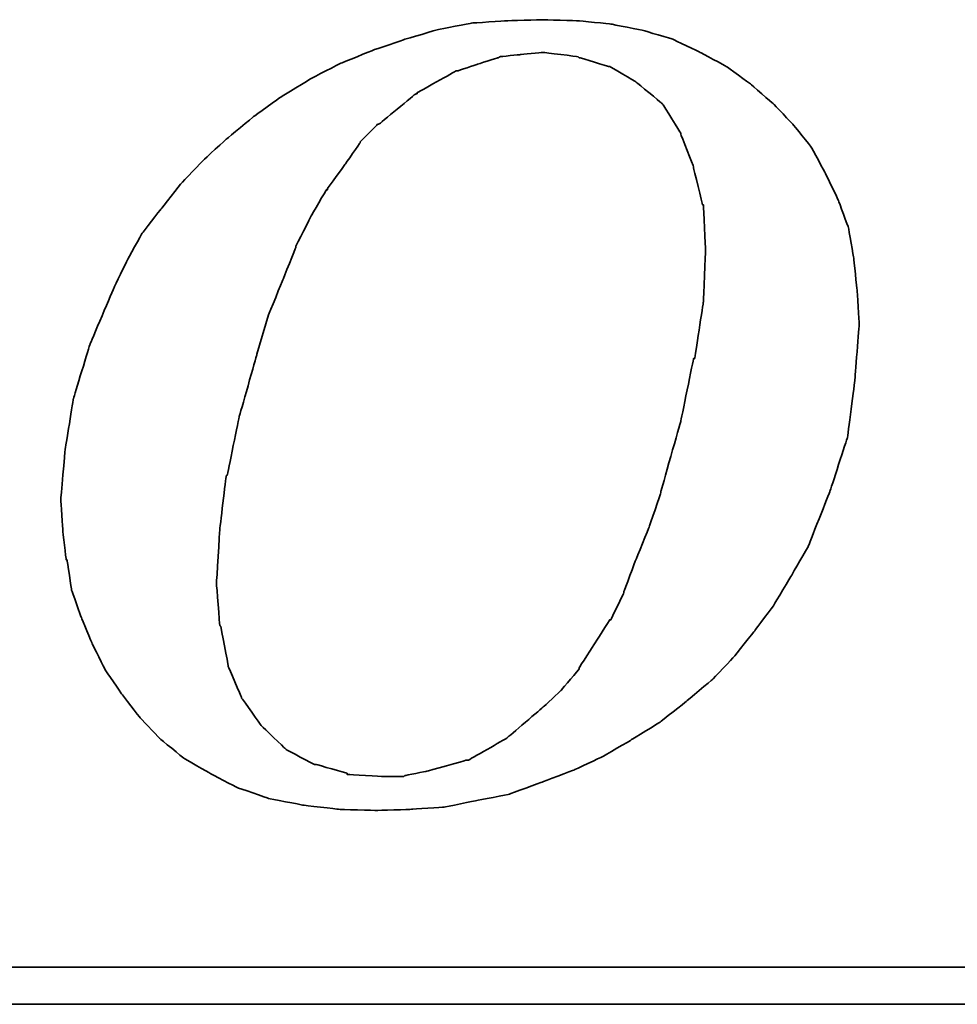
# Model space of a CAD drawing. Extents: x 24.2 to 99.3, y 22.8 to 84.
# Tile 37 of 53: x 85.4 to 86.2, y 59.1 to 60. Entities that reach past the tile are written whole.
import ezdxf

# ---------------------------------------------------------------- set-up
doc = ezdxf.new("R2010")
doc.units = 0
doc.header["$MEASUREMENT"] = 0
doc.layers.add('DIM', color=4, linetype='CONTINUOUS')
doc.layers.add('layer 1', color=7, linetype='CONTINUOUS')

# ---------------------------------------------------------------- blocks, each defined once
blk = doc.blocks.new('TBI MOTION logo(完整正式版)')
at = {"layer": 'layer 1', "color": 22, "lineweight": 35}
for points, knots in [([(-11.34375, -6.98375), (-11.34375, -6.98375), (-10.91375, -7.43875), (-10.91375, -7.43875), (-10.91375, -7.43875), (-10.91375, -7.43875), (-10.38625, -7.87125), (-10.38625, -7.87125), (-10.38625, -7.87125), (-10.38625, -7.87125), (-9.81125, -8.20375), (-9.81125, -8.20375), (-9.81125, -8.20375), (-9.81125, -8.20375), (-9.21125, -8.51875), (-9.21125, -8.51875), (-9.21125, -8.51875), (-9.21125, -8.51875), (-8.51625, -8.75875), (-8.51625, -8.75875), (-8.51625, -8.75875), (-8.51625, -8.75875), (-7.77125, -8.90375), (-7.77125, -8.90375), (-7.77125, -8.90375), (-7.77125, -8.90375), (-6.97875, -8.99875), (-6.97875, -8.99875), (-6.97875, -8.99875), (-6.97875, -8.99875), (-6.14125, -9.02375), (-6.14125, -9.02375), (-6.14125, -9.02375), (-6.14125, -9.02375), (-5.37125, -8.99875), (-5.37125, -8.99875), (-5.37125, -8.99875), (-5.37125, -8.99875), (-4.65375, -8.94875), (-4.65375, -8.94875), (-4.65375, -8.94875), (-4.65375, -8.94875), (-3.93375, -8.80625), (-3.93375, -8.80625), (-3.93375, -8.80625), (-3.93375, -8.80625), (-3.21375, -8.66375), (-3.21375, -8.66375), (-3.21375, -8.66375), (-3.21375, -8.66375), (-2.49375, -8.39875), (-2.49375, -8.39875), (-2.49375, -8.39875), (-2.49375, -8.39875), (-1.79875, -8.13375), (-1.79875, -8.13375), (-1.79875, -8.13375), (-1.79875, -8.13375), (-1.17375, -7.84375), (-1.17375, -7.84375), (-1.17375, -7.84375), (-1.17375, -7.84375), (-0.52375, -7.46375), (-0.52375, -7.46375), (-0.52375, -7.46375), (-0.52375, -7.46375), (0.10124, -7.07875), (0.10124, -7.07875), (0.10124, -7.07875), (0.10124, -7.07875), (0.67625, -6.62375), (0.67625, -6.62375), (0.67625, -6.62375), (0.67625, -6.62375), (1.24874, -6.14375), (1.24874, -6.14375), (1.24874, -6.14375), (1.24874, -6.14375), (1.72874, -5.64125), (1.72874, -5.64125), (1.72874, -5.64125), (1.72874, -5.64125), (2.18624, -5.06375), (2.18624, -5.06375), (2.18624, -5.06375), (2.18624, -5.06375), (2.61625, -4.48874), (2.61625, -4.48874), (2.61625, -4.48874), (2.61625, -4.48874), (3.00125, -3.83874), (3.00125, -3.83874), (3.00125, -3.83874), (3.00125, -3.83874), (3.36124, -3.21374), (3.36124, -3.21374), (3.36124, -3.21374), (3.36124, -3.21374), (3.84374, -1.99125), (3.84374, -1.99125), (3.84374, -1.99125), (3.84374, -1.99125), (4.22625, -0.81875), (4.22625, -0.81875), (4.22625, -0.81875), (4.22625, -0.81875), (4.39125, 0.45624), (4.39125, 0.45624), (4.39125, 0.45624), (4.39125, 0.45624), (4.48874, 1.70124), (4.48874, 1.70124), (4.48874, 1.70124), (4.48874, 1.70124), (4.43874, 2.44625), (4.43874, 2.44625), (4.43874, 2.44625), (4.43874, 2.44625), (4.36874, 3.14125), (4.36874, 3.14125), (4.36874, 3.14125), (4.36874, 3.14125), (4.25125, 3.81125), (4.25125, 3.81125), (4.25125, 3.81125), (4.25125, 3.81125), (4.03124, 4.41125), (4.03124, 4.41125), (4.03124, 4.41125), (4.03124, 4.41125), (3.74374, 5.01125), (3.74374, 5.01125), (3.74374, 5.01125), (3.74374, 5.01125), (3.43124, 5.58875), (3.43124, 5.58875), (3.43124, 5.58875), (3.43124, 5.58875), (3.02625, 6.09125), (3.02625, 6.09125), (3.02625, 6.09125), (3.02625, 6.09125), (2.59374, 6.54875), (2.59374, 6.54875), (2.59374, 6.54875), (2.59374, 6.54875), (2.09124, 6.98125), (2.09124, 6.98125), (2.09124, 6.98125), (2.09124, 6.98125), (1.56124, 7.36625), (1.56124, 7.36625), (1.56124, 7.36625), (1.56124, 7.36625), (0.98624, 7.67625), (0.98624, 7.67625), (0.98624, 7.67625), (0.98624, 7.67625), (0.38624, 7.96375), (0.38624, 7.96375), (0.38624, 7.96375), (0.38624, 7.96375), (-0.25875, 8.15625), (-0.25875, 8.15625), (-0.25875, 8.15625), (-0.25875, 8.15625), (-0.98125, 8.30125), (-0.98125, 8.30125), (-0.98125, 8.30125), (-0.98125, 8.30125), (-1.70124, 8.37125), (-1.70124, 8.37125), (-1.70124, 8.37125), (-1.70124, 8.37125), (-2.49375, 8.39624), (-2.49375, 8.39624), (-2.49375, 8.39624), (-2.49375, 8.39624), (-3.28625, 8.37125), (-3.28625, 8.37125), (-3.28625, 8.37125), (-3.28625, 8.37125), (-4.05125, 8.32125), (-4.05125, 8.32125), (-4.05125, 8.32125), (-4.05125, 8.32125), (-4.77375, 8.18125), (-4.77375, 8.18125), (-4.77375, 8.18125), (-4.77375, 8.18125), (-5.51625, 7.96375), (-5.51625, 7.96375), (-5.51625, 7.96375), (-5.51625, 7.96375), (-6.21125, 7.72625), (-6.21125, 7.72625), (-6.21125, 7.72625), (-6.21125, 7.72625), (-6.92875, 7.43625), (-6.92875, 7.43625), (-6.92875, 7.43625), (-6.92875, 7.43625), (-7.57875, 7.10125), (-7.57875, 7.10125), (-7.57875, 7.10125), (-7.57875, 7.10125), (-8.24875, 6.69125), (-8.24875, 6.69125), (-8.24875, 6.69125), (-8.24875, 6.69125), (-8.84875, 6.26125), (-8.84875, 6.26125), (-8.84875, 6.26125), (-8.84875, 6.26125), (-9.42625, 5.78125), (-9.42625, 5.78125), (-9.42625, 5.78125), (-9.42625, 5.78125), (-9.95375, 5.30125), (-9.95375, 5.30125), (-9.95375, 5.30125), (-9.95375, 5.30125), (-10.43375, 4.79624), (-10.43375, 4.79624), (-10.43375, 4.79624), (-10.43375, 4.79624), (-10.88875, 4.22125), (-10.88875, 4.22125), (-10.88875, 4.22125), (-10.88875, 4.22125), (-11.29875, 3.69375), (-11.29875, 3.69375), (-11.29875, 3.69375), (-11.29875, 3.69375), (-11.63375, 3.09125), (-11.63375, 3.09125), (-11.63375, 3.09125), (-11.63375, 3.09125), (-11.91875, 2.49625), (-11.91875, 2.49625), (-11.91875, 2.49625), (-11.91875, 2.49625), (-12.44875, 1.24625), (-12.44875, 1.24625), (-12.44875, 1.24625), (-12.44875, 1.24625), (-12.80875, 0.06874), (-12.80875, 0.06874), (-12.80875, 0.06874), (-12.80875, 0.06874), (-12.99875, -1.07875), (-12.99875, -1.07875), (-12.99875, -1.07875), (-12.99875, -1.07875), (-13.09375, -2.18375), (-13.09375, -2.18375), (-13.09375, -2.18375), (-13.09375, -2.18375), (-13.04875, -2.85375), (-13.04875, -2.85375), (-13.04875, -2.85375), (-13.04875, -2.85375), (-12.97375, -3.50375), (-12.97375, -3.50375), (-12.97375, -3.50375), (-12.97375, -3.50375), (-12.95375, -3.50375), (-12.95375, -3.50375), (-12.95375, -3.50375), (-12.95375, -3.50375), (-12.85375, -4.17375), (-12.85375, -4.17375), (-12.85375, -4.17375), (-12.85375, -4.17375), (-12.63875, -4.77624), (-12.63875, -4.77624), (-12.63875, -4.77624), (-12.63875, -4.77624), (-12.39875, -5.35125), (-12.39875, -5.35125), (-12.39875, -5.35125), (-12.39875, -5.35125), (-12.11375, -5.92875), (-12.11375, -5.92875), (-12.11375, -5.92875), (-12.11375, -5.92875), (-11.75375, -6.45375), (-11.75375, -6.45375), (-11.75375, -6.45375), (-11.75375, -6.45375), (-11.34375, -6.98375), (-11.34375, -6.98375)], [0, 0, 0, 0, 0.01369863, 0.01369863, 0.01369863, 0.01369864, 0.02739726, 0.02739726, 0.02739726, 0.02739727, 0.04109589, 0.04109589, 0.04109589, 0.0410959, 0.05479452, 0.05479452, 0.05479452, 0.05479453, 0.06849315, 0.06849315, 0.06849315, 0.06849316, 0.08219178, 0.08219178, 0.08219178, 0.08219179, 0.09589041, 0.09589041, 0.09589041, 0.09589042, 0.10958904, 0.10958904, 0.10958904, 0.10958905, 0.12328767, 0.12328767, 0.12328767, 0.12328768, 0.1369863, 0.1369863, 0.1369863, 0.13698631, 0.15068493, 0.15068493, 0.15068493, 0.15068494, 0.16438356, 0.16438356, 0.16438356, 0.16438357, 0.17808219, 0.17808219, 0.17808219, 0.1780822, 0.19178082, 0.19178082, 0.19178082, 0.19178083, 0.20547945, 0.20547945, 0.20547945, 0.20547946, 0.21917808, 0.21917808, 0.21917808, 0.21917809, 0.23287671, 0.23287671, 0.23287671, 0.23287672, 0.24657534, 0.24657534, 0.24657534, 0.24657535, 0.26027397, 0.26027397, 0.26027397, 0.26027398, 0.2739726, 0.2739726, 0.2739726, 0.27397261, 0.28767123, 0.28767123, 0.28767123, 0.28767124, 0.30136986, 0.30136986, 0.30136986, 0.30136987, 0.31506849, 0.31506849, 0.31506849, 0.3150685, 0.32876712, 0.32876712, 0.32876712, 0.32876713, 0.34246575, 0.34246575, 0.34246575, 0.34246576, 0.35616438, 0.35616438, 0.35616438, 0.35616439, 0.36986301, 0.36986301, 0.36986301, 0.36986302, 0.38356164, 0.38356164, 0.38356164, 0.38356165, 0.39726027, 0.39726027, 0.39726027, 0.39726028, 0.4109589, 0.4109589, 0.4109589, 0.41095891, 0.42465753, 0.42465753, 0.42465753, 0.42465754, 0.43835616, 0.43835616, 0.43835616, 0.43835617, 0.45205479, 0.45205479, 0.45205479, 0.4520548, 0.46575342, 0.46575342, 0.46575342, 0.46575343, 0.47945205, 0.47945205, 0.47945205, 0.47945206, 0.49315068, 0.49315068, 0.49315068, 0.49315069, 0.50684932, 0.50684932, 0.50684932, 0.50684933, 0.52054795, 0.52054795, 0.52054795, 0.52054796, 0.53424658, 0.53424658, 0.53424658, 0.53424659, 0.54794521, 0.54794521, 0.54794521, 0.54794522, 0.56164384, 0.56164384, 0.56164384, 0.56164385, 0.57534247, 0.57534247, 0.57534247, 0.57534248, 0.5890411, 0.5890411, 0.5890411, 0.58904111, 0.60273973, 0.60273973, 0.60273973, 0.60273974, 0.61643836, 0.61643836, 0.61643836, 0.61643837, 0.63013699, 0.63013699, 0.63013699, 0.630137, 0.64383562, 0.64383562, 0.64383562, 0.64383563, 0.65753425, 0.65753425, 0.65753425, 0.65753426, 0.67123288, 0.67123288, 0.67123288, 0.67123289, 0.68493151, 0.68493151, 0.68493151, 0.68493152, 0.69863014, 0.69863014, 0.69863014, 0.69863015, 0.71232877, 0.71232877, 0.71232877, 0.71232878, 0.7260274, 0.7260274, 0.7260274, 0.72602741, 0.73972603, 0.73972603, 0.73972603, 0.73972604, 0.75342466, 0.75342466, 0.75342466, 0.75342467, 0.76712329, 0.76712329, 0.76712329, 0.7671233, 0.78082192, 0.78082192, 0.78082192, 0.78082193, 0.79452055, 0.79452055, 0.79452055, 0.79452056, 0.80821918, 0.80821918, 0.80821918, 0.80821919, 0.82191781, 0.82191781, 0.82191781, 0.82191782, 0.83561644, 0.83561644, 0.83561644, 0.83561645, 0.84931507, 0.84931507, 0.84931507, 0.84931508, 0.8630137, 0.8630137, 0.8630137, 0.86301371, 0.87671233, 0.87671233, 0.87671233, 0.87671234, 0.89041096, 0.89041096, 0.89041096, 0.89041097, 0.90410959, 0.90410959, 0.90410959, 0.9041096, 0.91780822, 0.91780822, 0.91780822, 0.91780823, 0.93150685, 0.93150685, 0.93150685, 0.93150686, 0.94520548, 0.94520548, 0.94520548, 0.94520549, 0.95890411, 0.95890411, 0.95890411, 0.95890412, 0.97260274, 0.97260274, 0.97260274, 0.97260275, 0.98630137, 0.98630137, 0.98630137, 0.98630138, 1, 1, 1, 1]), ([(-8.77875, 1.03124), (-8.77875, 1.03124), (-8.51625, 1.89625), (-8.51625, 1.89625), (-8.51625, 1.89625), (-8.51625, 1.89625), (-8.20375, 2.66375), (-8.20375, 2.66375), (-8.20375, 2.66375), (-8.20375, 2.66375), (-7.91625, 3.38125), (-7.91625, 3.38125), (-7.91625, 3.38125), (-7.91625, 3.38125), (-7.91625, 3.40624), (-7.91625, 3.40624), (-7.91625, 3.40624), (-7.91625, 3.40624), (-7.57875, 4.07624), (-7.57875, 4.07624), (-7.57875, 4.07624), (-7.57875, 4.07624), (-7.24375, 4.65125), (-7.24375, 4.65125), (-7.24375, 4.65125), (-7.24375, 4.65125), (-7.21875, 4.65125), (-7.21875, 4.65125), (-7.21875, 4.65125), (-7.21875, 4.65125), (-7.21875, 4.67624), (-7.21875, 4.67624), (-7.21875, 4.67624), (-7.21875, 4.67624), (-6.83625, 5.20375), (-6.83625, 5.20375), (-6.83625, 5.20375), (-6.83625, 5.20375), (-6.49875, 5.68625), (-6.49875, 5.68625), (-6.49875, 5.68625), (-6.49875, 5.68625), (-6.49875, 5.70625), (-6.49875, 5.70625), (-6.49875, 5.70625), (-6.49875, 5.70625), (-6.11625, 6.09125), (-6.11625, 6.09125), (-6.11625, 6.09125), (-6.11625, 6.09125), (-6.09125, 6.09125), (-6.09125, 6.09125), (-6.09125, 6.09125), (-6.09125, 6.09125), (-5.27375, 6.76625), (-5.27375, 6.76625), (-5.27375, 6.76625), (-5.27375, 6.76625), (-5.24875, 6.76625), (-5.24875, 6.76625), (-5.24875, 6.76625), (-5.24875, 6.76625), (-5.24875, 6.78625), (-5.24875, 6.78625), (-5.24875, 6.78625), (-5.24875, 6.78625), (-4.38875, 7.26624), (-4.38875, 7.26624), (-4.38875, 7.26624), (-4.38875, 7.26624), (-4.36125, 7.26624), (-4.36125, 7.26624), (-4.36125, 7.26624), (-4.36125, 7.26624), (-3.93375, 7.41125), (-3.93375, 7.41125), (-3.93375, 7.41125), (-3.93375, 7.41125), (-3.47375, 7.55625), (-3.47375, 7.55625), (-3.47375, 7.55625), (-3.47375, 7.55625), (-3.45375, 7.55625), (-3.45375, 7.55625), (-3.45375, 7.55625), (-3.45375, 7.55625), (-3.42875, 7.58124), (-3.42875, 7.58124), (-3.42875, 7.58124), (-3.42875, 7.58124), (-2.97375, 7.62625), (-2.97375, 7.62625), (-2.97375, 7.62625), (-2.97375, 7.62625), (-2.49375, 7.67625), (-2.49375, 7.67625), (-2.49375, 7.67625), (-2.49375, 7.67625), (-2.46875, 7.67625), (-2.46875, 7.67625), (-2.46875, 7.67625), (-2.46875, 7.67625), (-1.70124, 7.58124), (-1.70124, 7.58124), (-1.70124, 7.58124), (-1.70124, 7.58124), (-1.67875, 7.55625), (-1.67875, 7.55625), (-1.67875, 7.55625), (-1.67875, 7.55625), (-1.65375, 7.55625), (-1.65375, 7.55625), (-1.65375, 7.55625), (-1.65375, 7.55625), (-1.03125, 7.36625), (-1.03125, 7.36625), (-1.03125, 7.36625), (-1.03125, 7.36625), (-1.00625, 7.36625), (-1.00625, 7.36625), (-1.00625, 7.36625), (-1.00625, 7.36625), (-0.43124, 7.02624), (-0.43124, 7.02624), (-0.43124, 7.02624), (-0.43124, 7.02624), (-0.40625, 7.00624), (-0.40625, 7.00624), (-0.40625, 7.00624), (-0.40625, 7.00624), (0.12124, 6.57124), (0.12124, 6.57124), (0.12124, 6.57124), (0.12124, 6.57124), (0.14624, 6.54875), (0.14624, 6.54875), (0.14624, 6.54875), (0.14624, 6.54875), (0.17124, 6.52375), (0.17124, 6.52375), (0.17124, 6.52375), (0.17124, 6.52375), (0.55625, 5.89875), (0.55625, 5.89875), (0.55625, 5.89875), (0.55625, 5.89875), (0.55625, 5.87625), (0.55625, 5.87625), (0.55625, 5.87625), (0.55625, 5.87625), (0.84124, 5.15625), (0.84124, 5.15625), (0.84124, 5.15625), (0.84124, 5.15625), (0.84124, 5.13125), (0.84124, 5.13125), (0.84124, 5.13125), (0.84124, 5.13125), (1.03624, 4.31875), (1.03624, 4.31875), (1.03624, 4.31875), (1.03624, 4.31875), (1.05624, 4.31875), (1.05624, 4.31875), (1.05624, 4.31875), (1.05624, 4.31875), (1.05624, 4.29125), (1.05624, 4.29125), (1.05624, 4.29125), (1.05624, 4.29125), (1.10625, 3.33125), (1.10625, 3.33125), (1.10625, 3.33125), (1.10625, 3.33125), (1.10625, 3.30875), (1.10625, 3.30875), (1.10625, 3.30875), (1.10625, 3.30875), (1.05624, 2.20624), (1.05624, 2.20624), (1.05624, 2.20624), (1.05624, 2.20624), (1.05624, 2.18124), (1.05624, 2.18124), (1.05624, 2.18124), (1.05624, 2.18124), (0.86624, 0.93624), (0.86624, 0.93624), (0.86624, 0.93624), (0.86624, 0.93624), (0.84124, 0.93624), (0.84124, 0.93624), (0.84124, 0.93624), (0.84124, 0.93624), (0.55625, -0.45874), (0.55625, -0.45874), (0.55625, -0.45874), (0.55625, -0.45874), (0.12124, -1.99125), (0.12124, -1.99125), (0.12124, -1.99125), (0.12124, -1.99125), (0.12124, -2.01874), (0.12124, -2.01874), (0.12124, -2.01874), (0.12124, -2.01874), (-0.13874, -2.78375), (-0.13874, -2.78375), (-0.13874, -2.78375), (-0.13874, -2.78375), (-0.43124, -3.50375), (-0.43124, -3.50375), (-0.43124, -3.50375), (-0.43124, -3.50375), (-0.69375, -4.19875), (-0.69375, -4.19875), (-0.69375, -4.19875), (-0.69375, -4.19875), (-0.69375, -4.22375), (-0.69375, -4.22375), (-0.69375, -4.22375), (-0.69375, -4.22375), (-0.98125, -4.82374), (-0.98125, -4.82374), (-0.98125, -4.82374), (-0.98125, -4.82374), (-1.00625, -4.82374), (-1.00625, -4.82374), (-1.00625, -4.82374), (-1.00625, -4.82374), (-1.33875, -5.35125), (-1.33875, -5.35125), (-1.33875, -5.35125), (-1.33875, -5.35125), (-1.67875, -5.87875), (-1.67875, -5.87875), (-1.67875, -5.87875), (-1.67875, -5.87875), (-1.67875, -5.90375), (-1.67875, -5.90375), (-1.67875, -5.90375), (-1.67875, -5.90375), (-2.05875, -6.35875), (-2.05875, -6.35875), (-2.05875, -6.35875), (-2.05875, -6.35875), (-2.08375, -6.38375), (-2.08375, -6.38375), (-2.08375, -6.38375), (-2.08375, -6.38375), (-2.46875, -6.74375), (-2.46875, -6.74375), (-2.46875, -6.74375), (-2.46875, -6.74375), (-3.25875, -7.41625), (-3.25875, -7.41625), (-3.25875, -7.41625), (-3.25875, -7.41625), (-3.28625, -7.43875), (-3.28625, -7.43875), (-3.28625, -7.43875), (-3.28625, -7.43875), (-4.12375, -7.91875), (-4.12375, -7.91875), (-4.12375, -7.91875), (-4.12375, -7.91875), (-4.14875, -7.91875), (-4.14875, -7.91875), (-4.14875, -7.91875), (-4.14875, -7.91875), (-4.17125, -7.91875), (-4.17125, -7.91875), (-4.17125, -7.91875), (-4.17125, -7.91875), (-5.03375, -8.15875), (-5.03375, -8.15875), (-5.03375, -8.15875), (-5.03375, -8.15875), (-5.51625, -8.25625), (-5.51625, -8.25625), (-5.51625, -8.25625), (-5.51625, -8.25625), (-5.54125, -8.27875), (-5.54125, -8.27875), (-5.54125, -8.27875), (-5.54125, -8.27875), (-5.56375, -8.27875), (-5.56375, -8.27875), (-5.56375, -8.27875), (-5.56375, -8.27875), (-5.99625, -8.27875), (-5.99625, -8.27875), (-5.99625, -8.27875), (-5.99625, -8.27875), (-6.76375, -8.23125), (-6.76375, -8.23125), (-6.76375, -8.23125), (-6.76375, -8.23125), (-6.78875, -8.23125), (-6.78875, -8.23125), (-6.78875, -8.23125), (-6.78875, -8.23125), (-6.78875, -8.20375), (-6.78875, -8.20375), (-6.78875, -8.20375), (-6.78875, -8.20375), (-7.45875, -8.01375), (-7.45875, -8.01375), (-7.45875, -8.01375), (-7.45875, -8.01375), (-7.48375, -8.01375), (-7.48375, -8.01375), (-7.48375, -8.01375), (-7.48375, -8.01375), (-7.50875, -8.01375), (-7.50875, -8.01375), (-7.50875, -8.01375), (-7.50875, -8.01375), (-8.13125, -7.67875), (-8.13125, -7.67875), (-8.13125, -7.67875), (-8.13125, -7.67875), (-8.15625, -7.65375), (-8.15625, -7.65375), (-8.15625, -7.65375), (-8.15625, -7.65375), (-8.65875, -7.17375), (-8.65875, -7.17375), (-8.65875, -7.17375), (-8.65875, -7.17375), (-8.68375, -7.14875), (-8.68375, -7.14875), (-8.68375, -7.14875), (-8.68375, -7.14875), (-9.08875, -6.57375), (-9.08875, -6.57375), (-9.08875, -6.57375), (-9.08875, -6.57375), (-9.11375, -6.54875), (-9.11375, -6.54875), (-9.11375, -6.54875), (-9.11375, -6.54875), (-9.11375, -6.52875), (-9.11375, -6.52875), (-9.11375, -6.52875), (-9.11375, -6.52875), (-9.40375, -5.85375), (-9.40375, -5.85375), (-9.40375, -5.85375), (-9.40375, -5.85375), (-9.40375, -5.82875), (-9.40375, -5.82875), (-9.40375, -5.82875), (-9.40375, -5.82875), (-9.56875, -4.96875), (-9.56875, -4.96875), (-9.56875, -4.96875), (-9.56875, -4.96875), (-9.59375, -4.94375), (-9.59375, -4.94375), (-9.59375, -4.94375), (-9.59375, -4.94375), (-9.66375, -4.03375), (-9.66375, -4.03375), (-9.66375, -4.03375), (-9.66375, -4.03375), (-9.66375, -4.00875), (-9.66375, -4.00875), (-9.66375, -4.00875), (-9.66375, -4.00875), (-9.59375, -2.85375), (-9.59375, -2.85375), (-9.59375, -2.85375), (-9.59375, -2.85375), (-9.45125, -1.65875), (-9.45125, -1.65875), (-9.45125, -1.65875), (-9.45125, -1.65875), (-9.42625, -1.63375), (-9.42625, -1.63375), (-9.42625, -1.63375), (-9.42625, -1.63375), (-9.16125, -0.33875), (-9.16125, -0.33875), (-9.16125, -0.33875), (-9.16125, -0.33875), (-8.77875, 1.00624), (-8.77875, 1.00624), (-8.77875, 1.00624), (-8.77875, 1.00624), (-8.77875, 1.03124), (-8.77875, 1.03124)], [0, 0, 0, 0, 0.01020408, 0.01020408, 0.01020408, 0.01020409, 0.02040816, 0.02040816, 0.02040816, 0.02040817, 0.03061224, 0.03061224, 0.03061224, 0.03061225, 0.04081633, 0.04081633, 0.04081633, 0.04081634, 0.05102041, 0.05102041, 0.05102041, 0.05102042, 0.06122449, 0.06122449, 0.06122449, 0.0612245, 0.07142857, 0.07142857, 0.07142857, 0.07142858, 0.08163265, 0.08163265, 0.08163265, 0.08163266, 0.09183673, 0.09183673, 0.09183673, 0.09183674, 0.10204082, 0.10204082, 0.10204082, 0.10204083, 0.1122449, 0.1122449, 0.1122449, 0.11224491, 0.12244898, 0.12244898, 0.12244898, 0.12244899, 0.13265306, 0.13265306, 0.13265306, 0.13265307, 0.14285714, 0.14285714, 0.14285714, 0.14285715, 0.15306122, 0.15306122, 0.15306122, 0.15306123, 0.16326531, 0.16326531, 0.16326531, 0.16326532, 0.17346939, 0.17346939, 0.17346939, 0.1734694, 0.18367347, 0.18367347, 0.18367347, 0.18367348, 0.19387755, 0.19387755, 0.19387755, 0.19387756, 0.20408163, 0.20408163, 0.20408163, 0.20408164, 0.21428571, 0.21428571, 0.21428571, 0.21428572, 0.2244898, 0.2244898, 0.2244898, 0.22448981, 0.23469388, 0.23469388, 0.23469388, 0.23469389, 0.24489796, 0.24489796, 0.24489796, 0.24489797, 0.25510204, 0.25510204, 0.25510204, 0.25510205, 0.26530612, 0.26530612, 0.26530612, 0.26530613, 0.2755102, 0.2755102, 0.2755102, 0.27551021, 0.28571429, 0.28571429, 0.28571429, 0.2857143, 0.29591837, 0.29591837, 0.29591837, 0.29591838, 0.30612245, 0.30612245, 0.30612245, 0.30612246, 0.31632653, 0.31632653, 0.31632653, 0.31632654, 0.32653061, 0.32653061, 0.32653061, 0.32653062, 0.33673469, 0.33673469, 0.33673469, 0.3367347, 0.34693878, 0.34693878, 0.34693878, 0.34693879, 0.35714286, 0.35714286, 0.35714286, 0.35714287, 0.36734694, 0.36734694, 0.36734694, 0.36734695, 0.37755102, 0.37755102, 0.37755102, 0.37755103, 0.3877551, 0.3877551, 0.3877551, 0.38775511, 0.39795918, 0.39795918, 0.39795918, 0.39795919, 0.40816327, 0.40816327, 0.40816327, 0.40816328, 0.41836735, 0.41836735, 0.41836735, 0.41836736, 0.42857143, 0.42857143, 0.42857143, 0.42857144, 0.43877551, 0.43877551, 0.43877551, 0.43877552, 0.44897959, 0.44897959, 0.44897959, 0.4489796, 0.45918367, 0.45918367, 0.45918367, 0.45918368, 0.46938776, 0.46938776, 0.46938776, 0.46938777, 0.47959184, 0.47959184, 0.47959184, 0.47959185, 0.48979592, 0.48979592, 0.48979592, 0.48979593, 0.5, 0.5, 0.5, 0.50000001, 0.51020408, 0.51020408, 0.51020408, 0.51020409, 0.52040816, 0.52040816, 0.52040816, 0.52040817, 0.53061224, 0.53061224, 0.53061224, 0.53061225, 0.54081633, 0.54081633, 0.54081633, 0.54081634, 0.55102041, 0.55102041, 0.55102041, 0.55102042, 0.56122449, 0.56122449, 0.56122449, 0.5612245, 0.57142857, 0.57142857, 0.57142857, 0.57142858, 0.58163265, 0.58163265, 0.58163265, 0.58163266, 0.59183673, 0.59183673, 0.59183673, 0.59183674, 0.60204082, 0.60204082, 0.60204082, 0.60204083, 0.6122449, 0.6122449, 0.6122449, 0.61224491, 0.62244898, 0.62244898, 0.62244898, 0.62244899, 0.63265306, 0.63265306, 0.63265306, 0.63265307, 0.64285714, 0.64285714, 0.64285714, 0.64285715, 0.65306122, 0.65306122, 0.65306122, 0.65306123, 0.66326531, 0.66326531, 0.66326531, 0.66326532, 0.67346939, 0.67346939, 0.67346939, 0.6734694, 0.68367347, 0.68367347, 0.68367347, 0.68367348, 0.69387755, 0.69387755, 0.69387755, 0.69387756, 0.70408163, 0.70408163, 0.70408163, 0.70408164, 0.71428571, 0.71428571, 0.71428571, 0.71428572, 0.7244898, 0.7244898, 0.7244898, 0.72448981, 0.73469388, 0.73469388, 0.73469388, 0.73469389, 0.74489796, 0.74489796, 0.74489796, 0.74489797, 0.75510204, 0.75510204, 0.75510204, 0.75510205, 0.76530612, 0.76530612, 0.76530612, 0.76530613, 0.7755102, 0.7755102, 0.7755102, 0.77551021, 0.78571429, 0.78571429, 0.78571429, 0.7857143, 0.79591837, 0.79591837, 0.79591837, 0.79591838, 0.80612245, 0.80612245, 0.80612245, 0.80612246, 0.81632653, 0.81632653, 0.81632653, 0.81632654, 0.82653061, 0.82653061, 0.82653061, 0.82653062, 0.83673469, 0.83673469, 0.83673469, 0.8367347, 0.84693878, 0.84693878, 0.84693878, 0.84693879, 0.85714286, 0.85714286, 0.85714286, 0.85714287, 0.86734694, 0.86734694, 0.86734694, 0.86734695, 0.87755102, 0.87755102, 0.87755102, 0.87755103, 0.8877551, 0.8877551, 0.8877551, 0.88775511, 0.89795918, 0.89795918, 0.89795918, 0.89795919, 0.90816327, 0.90816327, 0.90816327, 0.90816328, 0.91836735, 0.91836735, 0.91836735, 0.91836736, 0.92857143, 0.92857143, 0.92857143, 0.92857144, 0.93877551, 0.93877551, 0.93877551, 0.93877552, 0.94897959, 0.94897959, 0.94897959, 0.9489796, 0.95918367, 0.95918367, 0.95918367, 0.95918368, 0.96938776, 0.96938776, 0.96938776, 0.96938777, 0.97959184, 0.97959184, 0.97959184, 0.97959185, 0.98979592, 0.98979592, 0.98979592, 0.98979593, 1, 1, 1, 1]), ([(75.90875, -9.47875), (75.90875, -9.47875), (75.90875, -12.28625), (75.90875, -12.28625), (75.90875, -12.28625), (75.90875, -12.28625), (75.90875, -12.47875), (75.90875, -12.47875), (75.90875, -12.47875), (75.90875, -12.47875), (75.71625, -12.47875), (75.71625, -12.47875), (75.71625, -12.47875), (75.71625, -12.47875), (-88.32875, -12.47875), (-88.32875, -12.47875), (-88.32875, -12.47875), (-88.32875, -12.47875), (-88.32875, -13.29375), (-88.32875, -13.29375), (-88.32875, -13.29375), (-88.32875, -13.29375), (82.89125, -13.29375), (82.89125, -13.29375), (82.89125, -13.29375), (82.89125, -13.29375), (75.90875, -9.47875), (75.90875, -9.47875)], [0, 0, 0, 0, 0.14285714, 0.14285714, 0.14285714, 0.14285715, 0.28571429, 0.28571429, 0.28571429, 0.2857143, 0.42857143, 0.42857143, 0.42857143, 0.42857144, 0.57142857, 0.57142857, 0.57142857, 0.57142858, 0.71428571, 0.71428571, 0.71428571, 0.71428572, 0.85714286, 0.85714286, 0.85714286, 0.85714287, 1, 1, 1, 1])]:
    blk.add_open_spline(points, degree=3, knots=knots, dxfattribs=at)

msp = doc.modelspace()

# ---------------------------------------------------------------- block references
at = {"layer": 'DIM', "xscale": 0.04150398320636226, "yscale": 0.04150398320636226, "zscale": 0.04150398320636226}
msp.add_blockref('TBI MOTION logo(完整正式版)', (85.9614, 59.68673), dxfattribs=at)

doc.saveas('drawing.dxf')
